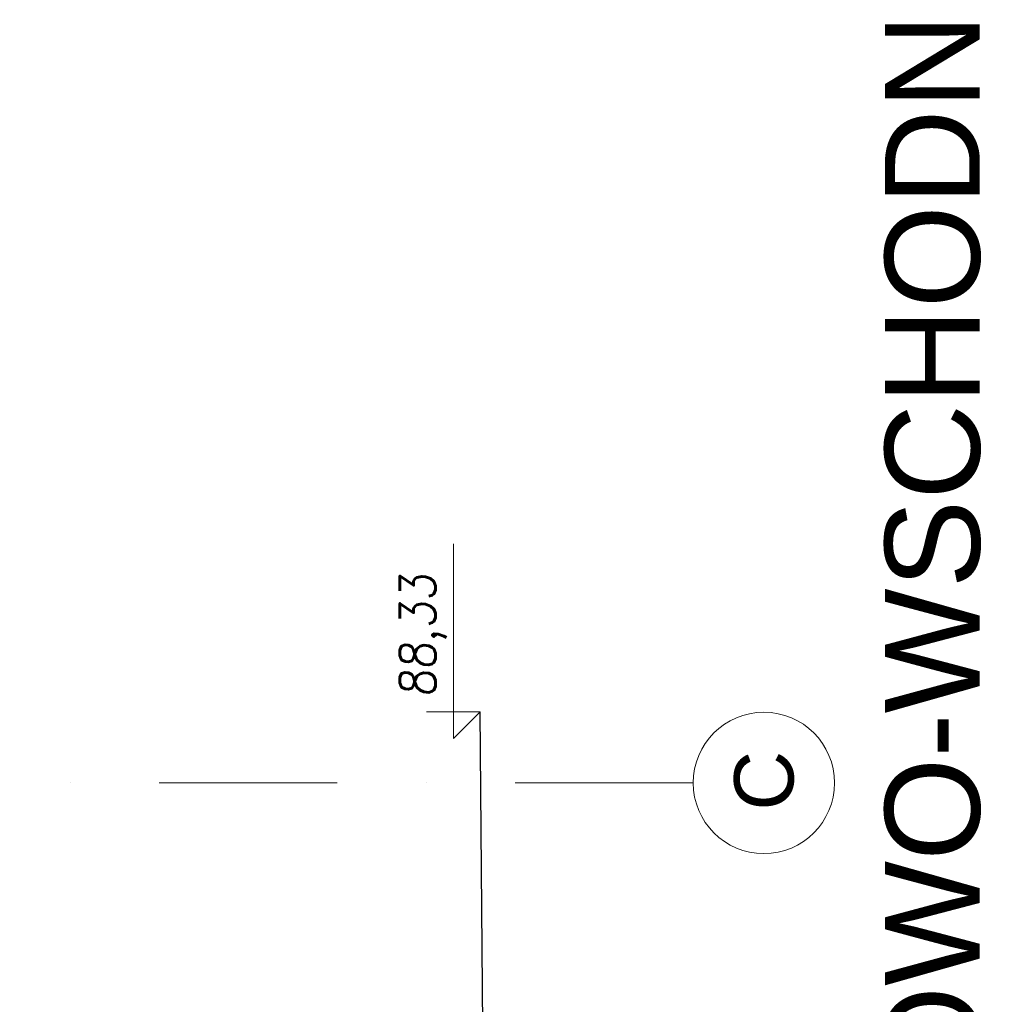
# Model space of a CAD drawing. Extents: x 261105 to 7565828, y -85627 to 5881792.
# Tile 75 of 116: x 352380 to 356491, y -18235 to -14087. Entities that reach past the tile are written whole.
import ezdxf

# ---------------------------------------------------------------- set-up
doc = ezdxf.new("R2010")
doc.units = 0
doc.header["$MEASUREMENT"] = 0
doc.linetypes.add('DASHDOT2', pattern=[0.5, 0.25, -0.125, 0, -0.125])
for name, color, linetype, lineweight in [('BK_Opisy', 222, 'Continuous', 5), ('CZ-GR', 14, 'Continuous', 30), ('OSIE', 7, 'Continuous', 5)]:
    doc.layers.add(name, color=color, linetype=linetype, lineweight=lineweight)
doc.layers.add('OSIE - OPIS', color=7, linetype='Continuous')
doc.layers.add('xxOś 2_rysunek_Widok ogólny_Dimension_', color=7, linetype='Continuous')
doc.layers.add('tabelka', color=7, linetype='Continuous', lineweight=15, true_color=0x000000)
doc.styles.add('ARIAL', font='arial.ttf')
doc.styles.add('RBCS_dim1', font='simplex.shx', dxfattribs={"width": 0.9, "oblique": 5, "height": 3})

msp = doc.modelspace()

# ---------------------------------------------------------------- linework, layer by layer
at = {"layer": 'BK_Opisy'}
for p, q in [((354207.5, -17002.5), (354207.5, -16296)), ((354095, -17002.5), (354320, -17002.5)), ((354095, -17002.5), (354320, -17002.5)), ((354320, -17002.5), (354207.5, -17115)), ((354207.5, -17115), (354207.5, -17002.5)), ((354320, -17002.5), (354207.5, -17115)), ((354207.5, -17115), (354207.5, -17002.5))]:
    msp.add_line(p, q, dxfattribs=at)
at = {"layer": 'CZ-GR'}
msp.add_line((354420, -28152.5), (354320, -17002.5), dxfattribs=at)
at = {"layer": 'OSIE', "linetype": 'DASHDOT2', "ltscale": 3000}
msp.add_line((355218.1, -17302.5, 0), (348269.5, -17302.5, 0), dxfattribs=at)
at = {"layer": 'OSIE'}
msp.add_circle((355515.8, -17302.5, 0), 297.7, dxfattribs=at)

# ---------------------------------------------------------------- texts
at = {"layer": 'OSIE - OPIS', "style": 'ARIAL'}
msp.add_text('C', height=250, rotation=90, dxfattribs=at).set_placement((355640.8, -17419.4, 0))
at = {"layer": 'tabelka', "lineweight": 35, "insert": (356025.5, -18213.4), "char_height": 400, "width": 12059.848, "attachment_point": 2, "rotation": 90, "style": 'ARIAL'}
msp.add_mtext('\\pxql;{\\fArial|b0|i0|c0|p39;ELEWACJA POŁUDNIOWO-WSCHODNIA}', dxfattribs=at)
at = {"layer": 'xxOś 2_rysunek_Widok ogólny_Dimension_', "color": 6, "style": 'RBCS_dim1', "oblique": 5, "width": 0.9}
msp.add_text('88,33', height=150, rotation=90, dxfattribs=at).set_placement((354132.5, -16941))

doc.saveas('drawing.dxf')
